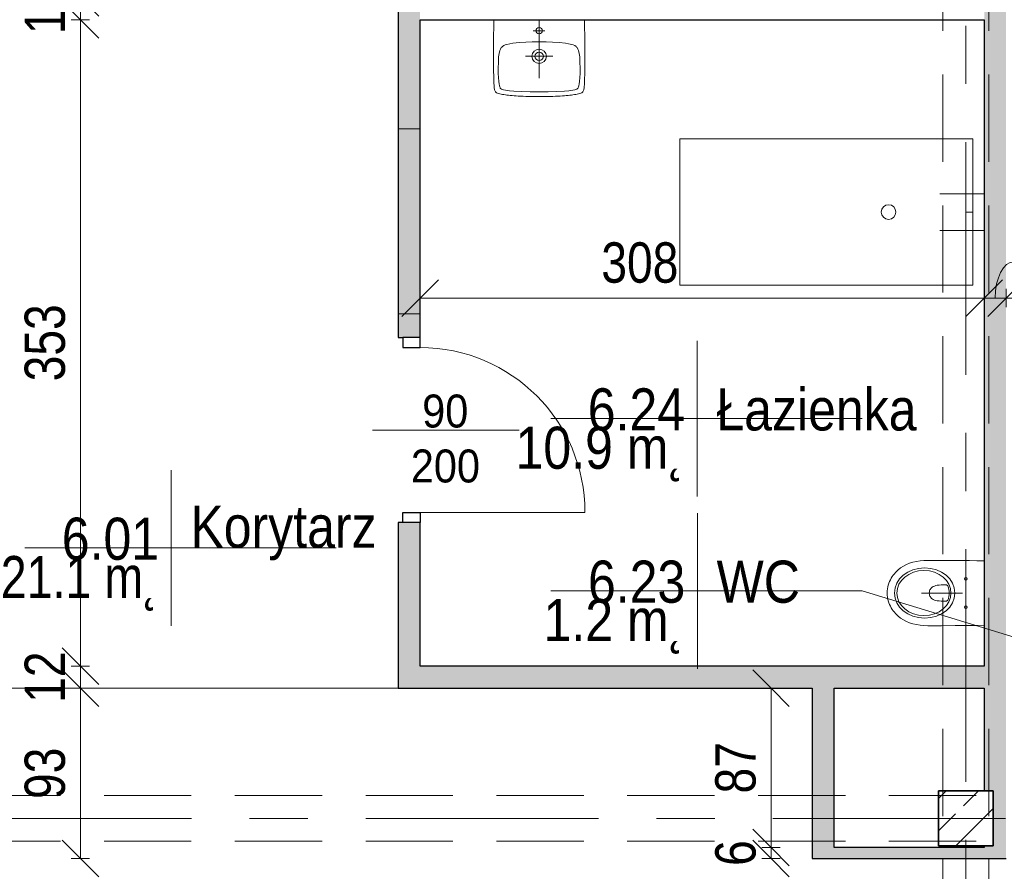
# Model space of a CAD drawing. Header units: centimetres. Extents: x -1743 to 21705, y -8842 to 3590.
# Tile 27 of 44: x -529 to 8, y 1819 to 2284. Entities that reach past the tile are written whole.
import ezdxf

# ---------------------------------------------------------------- set-up
doc = ezdxf.new("R2010")
doc.units = ezdxf.units.CM
doc.linetypes.add('Oś', pattern=[222.25, 127, -31.75, 31.75, -31.75])
doc.linetypes.add('Ukryte', pattern=[71.438, 47.625, -23.813])
for name, color, linetype, lineweight in [('A-ANNO-DIMS', 211, 'Continuous', 13), ('A-ANNO-DIMS-100', 211, 'Continuous', 13), ('A-ANNO-NOTE', 131, 'Continuous', 9), ('A-AREA', 32, 'Continuous', 9), ('A-AREA-IDEN', 2, 'Continuous', 13), ('A-DETL-GENF', 92, 'Continuous', 9), ('A-DETL-HDLN', 90, 'Ukryte', 9), ('A-DETL-MEDM', 33, 'Continuous', 25), ('A-DETL-THIN', 151, 'Continuous', 9), ('A-DOOR', 31, 'Continuous', 13), ('A-WALL', 113, 'Continuous', 13), ('P-SANR-FIXT', 6, 'Continuous', 9), ('S-COLS', 52, 'Continuous', 9), ('S-GRID', 1, 'Continuous', 13)]:
    doc.layers.add(name, color=color, linetype=linetype, lineweight=lineweight)
doc.styles.add('Arial', font='arial.ttf', dxfattribs={"width": 0.9, "height": 18})
doc.styles.add('Arial Narrow_2', font='ARIALN.TTF', dxfattribs={"height": 22})
doc.styles.add('Arial_3', font='arial.ttf', dxfattribs={"width": 0.85, "height": 23})
doc.dimstyles.new('Diagonal_1_100__0_1_', dxfattribs={"dimscale": 30.48, "dimtxt": 22.515481, "dimasz": 0.656168, "dimexe": 0.164042, "dimexo": 0.0625, "dimgap": 0.065617, "dimtad": 1, "dimdec": 1, "dimrnd": 0.1, "dimdsep": 46, "dimtxsty": 'Arial Narrow_2', "dimblk1": 'OBLIQUE', "dimblk2": 'OBLIQUE', "dimsah": 1, "dimcen": 0.09, "dimazin": 0, "dimtfac": 1, "dimtdec": 4, "dimtix": 1, "dimtmove": 1, "dimatfit": 3, "dimfxl": 0.164042, "dimfxlon": 1, "dimtvp": 1, "dimtolj": 1, "dimtzin": 0, "dimarcsym": 2})
doc.dimstyles.new('Diagonal_1_100__0_1__1', dxfattribs={"dimscale": 30.48, "dimtxt": 22.515481, "dimasz": 0.656168, "dimexe": 0.164042, "dimexo": 0.0625, "dimgap": 0.065617, "dimtad": 1, "dimdec": 1, "dimrnd": 0.1, "dimdsep": 46, "dimtxsty": 'Arial Narrow_2', "dimblk1": 'OBLIQUE', "dimblk2": 'OBLIQUE', "dimsah": 1, "dimcen": 0.09, "dimazin": 0, "dimtfac": 1, "dimtdec": 4, "dimtix": 1, "dimtmove": 0, "dimatfit": 3, "dimfxl": 0.164042, "dimfxlon": 1, "dimtvp": 1, "dimtolj": 1, "dimtzin": 0, "dimarcsym": 2})
doc.dimstyles.new('Diagonal_1_100__0_1__2', dxfattribs={"dimscale": 30.48, "dimtxt": 22.515481, "dimasz": 0.656168, "dimexe": 0.164042, "dimexo": 0.0625, "dimgap": 0.065617, "dimtad": 1, "dimdec": 1, "dimrnd": 0.1, "dimdsep": 46, "dimtxsty": 'Arial Narrow_2', "dimblk1": 'OBLIQUE', "dimblk2": 'OBLIQUE', "dimsah": 1, "dimcen": 0.09, "dimazin": 0, "dimtfac": 1, "dimtdec": 4, "dimtix": 1, "dimtmove": 2, "dimatfit": 3, "dimfxl": 0.164042, "dimfxlon": 1, "dimtvp": 1, "dimtolj": 1, "dimtzin": 0, "dimarcsym": 2})

# ---------------------------------------------------------------- blocks, each defined once
blk = doc.blocks.new('M_Concrete-Square-Column - 300 x 300mm-V4-6_piętro IV __13_80 m_ - stan istniejący')
at = {"layer": 'S-COLS'}
h = blk.add_hatch(dxfattribs=at)
h.set_pattern_fill('FP_5', color=256, style=0, pattern_type=2)
h.set_pattern_definition([(45, (12.623, -1848.326), (-17.67767, 17.67767), []), (45, (30.3, -1848.326), (-17.67767, 17.67767), [12.5, -6.25])])
h.paths.add_polyline_path([(15, -15), (15, 15), (-15, 15), (-15, -15)], flags=0)
at = {"layer": 'S-COLS', "lineweight": 35}
for p, q in [((15, 15), (-15, 15)), ((-15, 15), (-15, -15)), ((15, -15), (15, 15)), ((-15, -15), (15, -15))]:
    blk.add_line(p, q, dxfattribs=at)
blk = doc.blocks.new('DRZWI 1S - automatyczna etykieta - Drzwi 90-2252151-6_piętro IV __13_80 m_ - stan istniejący')
at = {"layer": 'A-DETL-GENF'}
for p, q in [((-50.5, 6), (-50.5, -3.5)), ((-45, 6), (-50.5, 6)), ((-45, -3.5), (-45, 6)), ((50.5, 6), (45, 6)), ((45, 6), (45, -3.5)), ((50.5, -3.5), (50.5, 6)), ((-50.5, -3.5), (-45, -3.5)), ((45, -3.5), (50.5, -3.5))]:
    blk.add_line(p, q, dxfattribs=at)
at = {"layer": 'A-DETL-MEDM'}
for p, q in [((-45, 6), (-50.5, 6)), ((-50.5, 6), (-50.5, -3.5)), ((-45, -3.5), (-45, 6)), ((45, -3.5), (45, 6)), ((45, 6), (50.5, 6)), ((50.5, 6), (50.5, -3.5)), ((-50.5, -3.5), (-45, -3.5)), ((50.5, -3.5), (45, -3.5))]:
    blk.add_line(p, q, dxfattribs=at)
at = {"layer": 'A-DOOR'}
blk.add_line((45, 6), (45, 96), dxfattribs=at)
blk.add_arc((45, 6), 90, 90, 180, dxfattribs=at)
blk = doc.blocks.new('Umywalka koło Nova Pro - Pro 50-1205816-6_piętro IV __13_80 m_ - stan istniejący')
at = {"layer": 'P-SANR-FIXT'}
for p, q in [((-12.08, 42.81), (-12, 43.37)), ((-12, 43.37), (-11.92, 43.87)), ((-11.92, 43.87), (-11.82, 44.38)), ((-11.82, 44.38), (-11.71, 44.67)), ((-11.6, 44.96), (-11.79, 44.38)), ((-11.71, 44.67), (-11.6, 44.96)), ((-11.6, 44.96), (-11.26, 45.47)), ((-11.26, 45.47), (-11.6, 44.96)), ((-11.26, 45.47), (-10.8, 45.84)), ((-10.8, 45.84), (-11.26, 45.47)), ((-10.8, 45.84), (-10.24, 46.11)), ((-10.24, 46.11), (-10.8, 45.84)), ((-10.24, 46.11), (-9.61, 46.32)), ((-9.61, 46.32), (-10.24, 46.11)), ((-9.61, 46.32), (-8.94, 46.51)), ((-8.94, 46.51), (-9.61, 46.32)), ((-9.05, 42.59), (-8.86, 43.1)), ((-8.94, 46.51), (-8.25, 46.64)), ((-8.25, 46.64), (-8.94, 46.51)), ((-8.86, 43.1), (-8.7, 43.34)), ((-8.7, 43.34), (-8.51, 43.55)), ((-8.51, 43.55), (-8.03, 43.85)), ((-8.25, 46.64), (-7.5, 46.8)), ((-7.5, 46.8), (-8.25, 46.64)), ((-8.03, 43.85), (-7.53, 44.06)), ((-7.53, 44.06), (-6.97, 44.22)), ((-7.5, 46.8), (-6.73, 46.91)), ((-6.73, 46.91), (-7.5, 46.8)), ((-6.97, 44.22), (-5.88, 44.43)), ((-6.73, 46.91), (-5.93, 47.04)), ((-5.93, 47.04), (-6.73, 46.91)), ((-5.93, 47.04), (-5.1, 47.15)), ((-5.1, 47.15), (-5.93, 47.04)), ((-5.88, 44.43), (-3.64, 44.75)), ((-5.1, 47.15), (-4.2, 47.25)), ((-4.2, 47.25), (-5.1, 47.15)), ((-4.2, 47.25), (-3.27, 47.36)), ((-3.27, 47.36), (-4.2, 47.25)), ((-3.64, 44.75), (-1.4, 44.94)), ((-3.27, 47.36), (-2.28, 47.44)), ((-2.28, 47.44), (-3.27, 47.36)), ((-2.28, 47.44), (-1.24, 47.52)), ((-1.24, 47.52), (-2.28, 47.44)), ((-1.4, 44.94), (3.1, 45.18)), ((-1.24, 47.52), (-0.15, 47.63)), ((-0.15, 47.63), (-1.24, 47.52)), ((-0.15, 47.63), (1.05, 47.71)), ((1.05, 47.71), (-0.15, 47.63)), ((1.05, 47.71), (2.3, 47.76)), ((2.3, 47.76), (1.05, 47.71)), ((2.3, 47.76), (3.66, 47.84)), ((3.66, 47.84), (2.3, 47.76)), ((3.1, 45.18), (7.6, 45.31)), ((3.66, 47.84), (5.12, 47.89)), ((5.12, 47.89), (3.66, 47.84)), ((5.12, 47.89), (6.72, 47.95)), ((6.72, 47.95), (5.12, 47.89)), ((6.72, 47.95), (8.45, 47.97)), ((8.45, 47.97), (6.72, 47.95)), ((7.6, 45.31), (9.86, 45.39)), ((8.45, 47.97), (10.4, 48)), ((10.4, 48), (8.45, 47.97)), ((9.86, 45.39), (11.04, 45.42)), ((10.4, 48), (14.63, 48)), ((14.63, 48), (10.4, 48)), ((11.04, 45.42), (11.7, 45.42)), ((11.7, 45.42), (12.5, 45.44)), ((12.5, 45.44), (13.3, 45.42)), ((13.3, 45.42), (13.99, 45.42)), ((13.99, 45.42), (15.14, 45.39)), ((14.63, 48), (16.55, 47.97)), ((16.55, 47.97), (14.63, 48)), ((15.14, 45.39), (17.4, 45.31)), ((16.55, 47.97), (18.31, 47.95)), ((18.31, 47.95), (16.55, 47.97)), ((17.4, 45.31), (21.9, 45.18)), ((18.31, 47.95), (19.88, 47.89)), ((19.88, 47.89), (18.31, 47.95)), ((19.88, 47.89), (21.34, 47.84)), ((21.34, 47.84), (19.88, 47.89)), ((21.34, 47.84), (22.7, 47.76)), ((22.7, 47.76), (21.34, 47.84)), ((21.9, 45.18), (26.4, 44.94)), ((22.7, 47.76), (23.98, 47.71)), ((23.98, 47.71), (22.7, 47.76)), ((23.98, 47.71), (25.15, 47.63)), ((25.15, 47.63), (23.98, 47.71)), ((25.15, 47.63), (26.24, 47.52)), ((26.24, 47.52), (25.15, 47.63)), ((26.24, 47.52), (27.31, 47.44)), ((27.31, 47.44), (26.24, 47.52)), ((26.4, 44.94), (28.64, 44.75)), ((27.31, 47.44), (28.29, 47.36)), ((28.29, 47.36), (27.31, 47.44)), ((28.29, 47.36), (29.23, 47.25)), ((29.23, 47.25), (28.29, 47.36)), ((28.64, 44.75), (30.88, 44.43)), ((29.23, 47.25), (30.1, 47.15)), ((30.1, 47.15), (29.23, 47.25)), ((30.1, 47.15), (30.93, 47.04)), ((30.93, 47.04), (30.1, 47.15)), ((30.88, 44.43), (31.97, 44.22)), ((30.93, 47.04), (31.76, 46.91)), ((31.76, 46.91), (30.93, 47.04)), ((31.76, 46.91), (32.5, 46.8)), ((32.5, 46.8), (31.76, 46.91)), ((31.97, 44.22), (32.53, 44.06)), ((32.5, 46.8), (33.25, 46.64)), ((33.25, 46.64), (32.5, 46.8)), ((32.53, 44.06), (33.06, 43.85)), ((33.06, 43.85), (33.54, 43.55)), ((33.25, 46.64), (33.97, 46.51)), ((33.97, 46.51), (33.25, 46.64)), ((33.54, 43.55), (33.73, 43.34)), ((33.73, 43.34), (33.86, 43.1)), ((33.86, 43.1), (34.07, 42.59)), ((33.97, 46.51), (34.63, 46.32)), ((34.63, 46.32), (33.97, 46.51)), ((34.63, 46.32), (35.24, 46.11)), ((35.24, 46.11), (34.63, 46.32)), ((35.24, 46.11), (35.8, 45.84)), ((35.8, 45.84), (35.24, 46.11)), ((35.8, 45.84), (36.28, 45.47)), ((36.28, 45.47), (35.8, 45.84)), ((36.28, 45.47), (36.6, 44.96)), ((36.6, 44.96), (36.28, 45.47)), ((36.6, 44.96), (36.82, 44.38)), ((36.82, 44.38), (36.92, 43.87)), ((36.92, 43.87), (37.03, 43.37)), ((37.03, 43.37), (37.08, 42.81)), ((-12.32, 37.43), (-12.3, 38.17)), ((-12.3, 38.17), (-12.27, 38.89)), ((-12.27, 38.89), (-12.24, 39.61)), ((-12.24, 39.61), (-12.22, 40.28)), ((-12.22, 40.28), (-12.19, 40.94)), ((-12.19, 40.94), (-12.16, 41.58)), ((-12.16, 41.58), (-12.14, 42.22)), ((-12.14, 42.22), (-12.08, 42.81)), ((-9.71, 37.56), (-9.53, 39.82)), ((-9.53, 39.82), (-9.39, 40.94)), ((-9.39, 40.94), (-9.21, 42.03)), ((-9.21, 42.03), (-9.05, 42.59)), ((12.5, 6), (12.5, 38)), ((34.07, 42.59), (34.21, 42.03)), ((34.21, 42.03), (34.39, 40.94)), ((34.39, 40.94), (34.53, 39.82)), ((34.53, 39.82), (34.71, 37.56)), ((37.08, 42.81), (37.14, 42.22)), ((37.14, 42.22), (37.16, 41.58)), ((37.16, 41.58), (37.19, 40.94)), ((37.19, 40.94), (37.22, 40.28)), ((37.22, 40.28), (37.24, 39.61)), ((37.24, 39.61), (37.27, 38.89)), ((37.27, 38.89), (37.3, 38.17)), ((37.3, 38.17), (37.32, 37.43)), ((-12.43, 32.39), (-12.4, 33.3)), ((-12.43, 31.46), (-12.43, 32.39)), ((-12.4, 33.88), (-12.38, 35.06)), ((-12.4, 33.3), (-12.4, 33.88)), ((-12.38, 35.06), (-12.35, 35.88)), ((-12.35, 36.65), (-12.32, 37.43)), ((-12.35, 35.88), (-12.35, 36.65)), ((-9.84, 33.06), (-9.79, 35.32)), ((-9.76, 28.56), (-9.84, 33.06)), ((-9.79, 35.32), (-9.71, 37.56)), ((34.71, 37.56), (34.82, 35.32)), ((34.84, 33.06), (34.76, 28.56)), ((34.82, 35.32), (34.84, 33.06)), ((37.32, 37.43), (37.35, 36.65)), ((37.35, 36.65), (37.35, 35.88)), ((37.35, 35.88), (37.38, 35.06)), ((37.38, 35.06), (37.4, 33.88)), ((37.4, 33.88), (37.43, 33.3)), ((37.43, 33.3), (37.43, 32.39)), ((37.43, 32.39), (37.46, 31.46)), ((-12.48, 27.81), (-12.46, 29.49)), ((-12.48, 26.13), (-12.48, 27.81)), ((-12.46, 30.5), (-12.43, 31.46)), ((-12.46, 29.49), (-12.46, 30.5)), ((-9.74, 27.87), (-9.76, 28.56)), ((-9.71, 27.55), (-9.74, 27.87)), ((-9.69, 27.15), (-9.71, 27.55)), ((-9.61, 26.27), (-9.69, 27.15)), ((34.69, 27.15), (34.63, 26.27)), ((34.71, 27.55), (34.69, 27.15)), ((34.74, 27.87), (34.71, 27.55)), ((34.76, 28.56), (34.74, 27.87)), ((37.46, 31.46), (37.46, 30.5)), ((37.46, 30.5), (37.48, 29.49)), ((37.48, 29.49), (37.48, 27.81)), ((37.48, 27.81), (37.51, 26.13)), ((-12.51, 24.3), (-12.48, 26.13)), ((-12.48, 22.27), (-12.51, 24.3)), ((-12.48, 19.98), (-12.48, 22.27)), ((-9.37, 24.54), (-9.61, 26.27)), ((-8.91, 22.86), (-9.37, 24.54)), ((-8.62, 22.03), (-8.91, 22.86)), ((-8.19, 21.26), (-8.62, 22.03)), ((20.01, 26), (5.01, 26)), ((33.62, 22.03), (33.19, 21.26)), ((33.91, 22.86), (33.62, 22.03)), ((34.37, 24.54), (33.91, 22.86)), ((34.63, 26.27), (34.37, 24.54)), ((37.51, 22.27), (37.48, 19.98)), ((37.51, 26.13), (37.51, 22.27)), ((-12.45, 17.35), (-12.48, 19.98)), ((-12.4, 14.28), (-12.45, 17.35)), ((-7.93, 20.91), (-8.19, 21.26)), ((-7.61, 20.62), (-7.93, 20.91)), ((-6.89, 20.14), (-7.61, 20.62)), ((-6.09, 19.8), (-6.89, 20.14)), ((-5.24, 19.53), (-6.09, 19.8)), ((-3.53, 19.16), (-5.24, 19.53)), ((-1.83, 18.89), (-3.53, 19.16)), ((1.66, 18.49), (-1.83, 18.89)), ((5.15, 18.2), (1.66, 18.49)), ((8.64, 18.06), (5.15, 18.2)), ((10.37, 18.01), (8.64, 18.06)), ((14.63, 18.01), (10.37, 18.01)), ((16.36, 18.06), (14.63, 18.01)), ((19.88, 18.2), (16.36, 18.06)), ((23.34, 18.49), (19.88, 18.2)), ((26.83, 18.89), (23.34, 18.49)), ((28.56, 19.16), (26.83, 18.89)), ((30.26, 19.53), (28.56, 19.16)), ((31.09, 19.8), (30.26, 19.53)), ((31.89, 20.14), (31.09, 19.8)), ((32.61, 20.62), (31.89, 20.14)), ((32.93, 20.91), (32.61, 20.62)), ((33.19, 21.26), (32.93, 20.91)), ((37.45, 17.35), (37.4, 14.28)), ((37.48, 19.98), (37.45, 17.35)), ((-12.32, 10.58), (-12.4, 14.28)), ((15.72, 12.02), (9.46, 12.02)), ((37.4, 14.28), (37.32, 10.58)), ((-12.19, 6), (-12.32, 10.58)), ((37.32, 10.58), (37.19, 6))]:
    blk.add_line(p, q, dxfattribs=at)
for centre, radius in [((12.51, 26), 3.92), ((12.51, 26), 2.28), ((12.5, 12.02), 1.72)]:
    blk.add_circle(centre, radius, dxfattribs=at)
blk = doc.blocks.new('Miska ustępowa Nova Pro - Type 1-1223710-6_piętro IV __13_80 m_ - stan istniejący')
at = {"layer": 'P-SANR-FIXT'}
for p, q in [((1.27, 54.39), (-0.04, 53.06)), ((1.98, 55.03), (1.27, 54.39)), ((2.72, 55.62), (1.98, 55.03)), ((3.54, 56.19), (2.72, 55.62)), ((4.37, 56.71), (3.54, 56.19)), ((5.26, 57.2), (4.37, 56.71)), ((6.17, 57.64), (5.26, 57.2)), ((7.14, 58.04), (6.17, 57.64)), ((8.15, 58.36), (7.14, 58.04)), ((9.18, 58.63), (8.15, 58.36)), ((10.24, 58.83), (9.18, 58.63)), ((11.35, 58.95), (10.24, 58.83)), ((12.51, 59), (11.35, 58.95)), ((13.65, 58.95), (12.51, 59)), ((14.76, 58.83), (13.65, 58.95)), ((15.82, 58.63), (14.76, 58.83)), ((16.85, 58.36), (15.82, 58.63)), ((17.86, 58.04), (16.85, 58.36)), ((18.83, 57.64), (17.86, 58.04)), ((19.74, 57.2), (18.83, 57.64)), ((20.63, 56.71), (19.74, 57.2)), ((21.46, 56.19), (20.63, 56.71)), ((22.28, 55.62), (21.46, 56.19)), ((23.02, 55.03), (22.28, 55.62)), ((23.73, 54.39), (23.02, 55.03)), ((25.04, 53.06), (23.73, 54.39)), ((-3.03, 48.44), (-3.74, 46.72)), ((-2.19, 50.07), (-3.03, 48.44)), ((-1.2, 51.63), (-2.19, 50.07)), ((-0.04, 53.06), (-1.2, 51.63)), ((26.2, 51.63), (25.04, 53.06)), ((27.19, 50.07), (26.2, 51.63)), ((28.03, 48.44), (27.19, 50.07)), ((28.74, 46.72), (28.03, 48.44)), ((-4.31, 44.89), (-4.73, 42.99)), ((-3.74, 46.72), (-4.31, 44.89)), ((29.31, 44.89), (28.74, 46.72)), ((29.75, 42.99), (29.31, 44.89)), ((-5.24, 38.97), (-5.32, 36.85)), ((-5.05, 41.02), (-5.24, 38.97)), ((-4.73, 42.99), (-5.05, 41.02)), ((12.5, 17.77), (12.5, 40.26)), ((30.05, 41.02), (29.75, 42.99)), ((30.24, 38.97), (30.05, 41.02)), ((30.32, 36.85), (30.24, 38.97)), ((-5.32, 36.85), (-5.32, 29.36)), ((8.32, 31.58), (8.47, 32.41)), ((8.47, 32.41), (8.69, 33.15)), ((8.69, 33.15), (8.96, 33.77)), ((8.96, 33.77), (9.26, 34.31)), ((9.26, 34.31), (9.6, 34.76)), ((9.6, 34.76), (9.97, 35.1)), ((9.97, 35.1), (10.37, 35.4)), ((10.37, 35.4), (10.79, 35.64)), ((10.79, 35.64), (11.21, 35.82)), ((11.21, 35.82), (11.62, 35.94)), ((11.62, 35.94), (12.51, 36.04)), ((12.51, 36.04), (13.38, 35.94)), ((13.38, 35.94), (13.8, 35.82)), ((13.8, 35.82), (14.24, 35.64)), ((14.24, 35.64), (14.63, 35.4)), ((14.63, 35.4), (15.03, 35.1)), ((15.03, 35.1), (15.4, 34.76)), ((15.4, 34.76), (15.74, 34.31)), ((15.74, 34.31), (16.04, 33.77)), ((16.04, 33.77), (16.31, 33.15)), ((16.31, 33.15), (16.53, 32.41)), ((16.53, 32.41), (16.71, 31.58)), ((30.32, 29.36), (30.32, 36.85)), ((-5.32, 29.36), (-5.29, 21.78)), ((8.05, 28.3), (8.1, 29.53)), ((8.05, 26.94), (8.05, 28.3)), ((8.1, 26.62), (8.05, 26.94)), ((8.1, 29.53), (8.2, 30.61)), ((8.2, 30.61), (8.32, 31.58)), ((16.71, 31.58), (16.83, 30.61)), ((16.83, 30.61), (16.9, 29.53)), ((16.9, 29.53), (16.95, 28.3)), ((16.95, 26.94), (16.93, 26.62)), ((16.95, 28.3), (16.95, 26.94)), ((30.29, 21.78), (30.32, 29.36)), ((-5.29, 21.78), (-5.24, 17.94)), ((8.22, 26.32), (8.1, 26.62)), ((8.42, 26.08), (8.22, 26.32)), ((8.67, 25.9), (8.42, 26.08)), ((9.6, 25.56), (8.67, 25.9)), ((10.56, 25.29), (9.6, 25.56)), ((11.53, 25.14), (10.56, 25.29)), ((12.51, 25.09), (11.53, 25.14)), ((13.47, 25.14), (12.51, 25.09)), ((14.44, 25.29), (13.47, 25.14)), ((15.4, 25.56), (14.44, 25.29)), ((16.34, 25.9), (15.4, 25.56)), ((16.58, 26.08), (16.34, 25.9)), ((16.78, 26.32), (16.58, 26.08)), ((16.93, 26.62), (16.78, 26.32)), ((30.27, 17.94), (30.29, 21.78)), ((-5.24, 17.94), (-5.2, 14.02)), ((30.22, 14.02), (30.27, 17.94)), ((-5.2, 14.02), (-5.15, 10.04)), ((30.15, 10.04), (30.22, 14.02)), ((-5.15, 10.04), (-5.05, 6)), ((30.05, 6), (30.15, 10.04))]:
    blk.add_line(p, q, dxfattribs=at)
for centre in [(4.76, 16), (20.24, 16)]:
    blk.add_circle(centre, 0.752, dxfattribs=at)
for centre, major_axis, ratio in [((12.5, 38.51), (0, 16.5), 0.830338), ((12.5, 38.92), (0, 14.8), 0.83084)]:
    blk.add_ellipse(centre, major_axis=major_axis, ratio=ratio, dxfattribs=at)
blk = doc.blocks.new('DIMBLOCK47-6_piętro IV __13_80 m_ - stan istniejący')
at = {"layer": 'A-ANNO-DIMS-100'}
for p, q in [((9.38, 2132.33), (19.38, 2142.33)), ((285.38, 2132.33), (295.38, 2142.33)), ((9.38, 2127.33), (9.38, 2137.33)), ((285.38, 2127.33), (285.38, 2137.33)), ((9.38, 2132.33), (-0.62, 2122.33)), ((285.38, 2132.33), (9.38, 2132.33)), ((9.38, 2132.33), (9.38, 2127.33)), ((285.38, 2132.33), (275.38, 2122.33)), ((285.38, 2132.33), (285.38, 2127.33))]:
    blk.add_line(p, q, dxfattribs=at)
at = {"layer": 'A-ANNO-DIMS-100', "color": 0, "insert": (126.47, 2162.77), "char_height": 22, "width": 50.1774, "attachment_point": 1, "line_spacing_factor": 0.974696, "style": 'Arial Narrow_2'}
blk.add_mtext('276', dxfattribs=at)
blk = doc.blocks.new('_Oblique')
at = {"color": 0, "linetype": 'ByBlock', "lineweight": -2}
blk.add_line((-0.5, -0.5), (0.5, 0.5), dxfattribs=at)
blk = doc.blocks.new('DIMBLOCK48-6_piętro IV __13_80 m_ - stan istniejący')
at = {"layer": 'A-ANNO-DIMS-100'}
for p, q in [((-2.62, 2132.33), (7.38, 2142.33)), ((9.38, 2132.33), (19.38, 2142.33)), ((-2.62, 2127.33), (-2.62, 2137.33)), ((9.38, 2127.33), (9.38, 2137.33)), ((-2.62, 2132.33), (-12.62, 2122.33)), ((9.38, 2132.33), (-2.62, 2132.33)), ((-2.62, 2132.33), (-2.62, 2127.33)), ((9.38, 2132.33), (-0.62, 2122.33)), ((9.38, 2132.33), (9.38, 2127.33))]:
    blk.add_line(p, q, dxfattribs=at)
blk.add_ellipse((13.59, 2132.33), major_axis=(0, 19.87), ratio=0.514135, start_param=0, end_param=1.570796, dxfattribs=at)
at = {"layer": 'A-ANNO-DIMS-100', "color": 0, "insert": (13.59, 2162.77), "char_height": 22, "width": 33.4516, "attachment_point": 1, "line_spacing_factor": 0.974696, "style": 'Arial Narrow_2'}
blk.add_mtext('12', dxfattribs=at)
blk = doc.blocks.new('DIMBLOCK49-6_piętro IV __13_80 m_ - stan istniejący')
at = {"layer": 'A-ANNO-DIMS-100'}
for p, q in [((-310.62, 2132.33), (-300.62, 2142.33)), ((-2.62, 2132.33), (7.38, 2142.33)), ((-310.62, 2127.33), (-310.62, 2137.33)), ((-2.62, 2127.33), (-2.62, 2137.33)), ((-310.62, 2132.33), (-320.62, 2122.33)), ((-2.62, 2132.33), (-310.62, 2132.33)), ((-310.62, 2132.33), (-310.62, 2127.33)), ((-2.62, 2132.33), (-12.62, 2122.33)), ((-2.62, 2132.33), (-2.62, 2127.33))]:
    blk.add_line(p, q, dxfattribs=at)
at = {"layer": 'A-ANNO-DIMS-100', "color": 0, "insert": (-211.68, 2162.77), "char_height": 22, "width": 50.1774, "attachment_point": 1, "line_spacing_factor": 0.974696, "style": 'Arial Narrow_2'}
blk.add_mtext('308', dxfattribs=at)
blk = doc.blocks.new('DIMBLOCK57-6_piętro IV __13_80 m_ - stan istniejący')
at = {"layer": 'A-ANNO-DIMS-100'}
for p, q in [((-119.03, 1832.33), (-129.03, 1842.33)), ((-119.03, 1826.33), (-129.03, 1836.33)), ((-114.03, 1832.33), (-124.03, 1832.33)), ((-119.03, 1826.33), (-119.03, 1832.33)), ((-119.03, 1832.33), (-109.03, 1822.33)), ((-119.03, 1832.33), (-114.03, 1832.33)), ((-114.03, 1826.33), (-124.03, 1826.33)), ((-119.03, 1826.33), (-109.03, 1816.33)), ((-119.03, 1826.33), (-114.03, 1826.33))]:
    blk.add_line(p, q, dxfattribs=at)
at = {"layer": 'A-ANNO-DIMS-100', "color": 0, "insert": (-149.47, 1822.36), "char_height": 22, "width": 16.7258, "attachment_point": 1, "rotation": 90, "line_spacing_factor": 0.974696, "style": 'Arial Narrow_2'}
blk.add_mtext('\\fArial Narrow|b0|i0|c238|p34|;6', dxfattribs=at)
blk = doc.blocks.new('DIMBLOCK58-6_piętro IV __13_80 m_ - stan istniejący')
at = {"layer": 'A-ANNO-DIMS-100'}
for p, q in [((-119.03, 1919.33), (-129.03, 1929.33)), ((-124.03, 1919.33), (-114.03, 1919.33)), ((-119.03, 1919.33), (-124.03, 1919.33)), ((-119.03, 1832.33), (-119.03, 1919.33)), ((-119.03, 1919.33), (-109.03, 1909.33)), ((-119.03, 1832.33), (-129.03, 1842.33)), ((-114.03, 1832.33), (-124.03, 1832.33)), ((-119.03, 1832.33), (-109.03, 1822.33)), ((-119.03, 1832.33), (-114.03, 1832.33))]:
    blk.add_line(p, q, dxfattribs=at)
at = {"layer": 'A-ANNO-DIMS-100', "color": 0, "insert": (-149.47, 1861.89), "char_height": 22, "width": 33.4516, "attachment_point": 1, "rotation": 90, "line_spacing_factor": 0.974696, "style": 'Arial Narrow_2'}
blk.add_mtext('87', dxfattribs=at)
blk = doc.blocks.new('DIMBLOCK109-6_piętro IV __13_80 m_ - stan istniejący')
at = {"layer": 'A-ANNO-DIMS-100'}
for p, q in [((-496.18, 1919.33), (-506.18, 1929.33)), ((-491.18, 1919.33), (-501.18, 1919.33)), ((-496.18, 1826.33), (-496.18, 1919.33)), ((-496.18, 1919.33), (-486.18, 1909.33)), ((-496.18, 1919.33), (-491.18, 1919.33)), ((-496.18, 1826.33), (-506.18, 1836.33)), ((-491.18, 1826.33), (-501.18, 1826.33)), ((-496.18, 1826.33), (-486.18, 1816.33)), ((-496.18, 1826.33), (-491.18, 1826.33))]:
    blk.add_line(p, q, dxfattribs=at)
at = {"layer": 'A-ANNO-DIMS-100', "color": 0, "insert": (-526.61, 1858.89), "char_height": 22, "width": 33.4516, "attachment_point": 1, "rotation": 90, "line_spacing_factor": 0.974696, "style": 'Arial Narrow_2'}
blk.add_mtext('93', dxfattribs=at)
blk = doc.blocks.new('DIMBLOCK110-6_piętro IV __13_80 m_ - stan istniejący')
at = {"layer": 'A-ANNO-DIMS-100'}
for p, q in [((-496.18, 1931.33), (-506.18, 1941.33)), ((-491.18, 1931.33), (-501.18, 1931.33)), ((-496.18, 1919.33), (-496.18, 1931.33)), ((-496.18, 1931.33), (-486.18, 1921.33)), ((-496.18, 1931.33), (-491.18, 1931.33)), ((-496.18, 1919.33), (-506.18, 1929.33)), ((-491.18, 1919.33), (-501.18, 1919.33)), ((-496.18, 1919.33), (-486.18, 1909.33)), ((-496.18, 1919.33), (-491.18, 1919.33))]:
    blk.add_line(p, q, dxfattribs=at)
at = {"layer": 'A-ANNO-DIMS-100', "color": 0, "insert": (-526.61, 1911.39), "char_height": 22, "width": 33.4516, "attachment_point": 1, "rotation": 90, "line_spacing_factor": 0.974696, "style": 'Arial Narrow_2'}
blk.add_mtext('12', dxfattribs=at)
blk = doc.blocks.new('DIMBLOCK111-6_piętro IV __13_80 m_ - stan istniejący')
at = {"layer": 'A-ANNO-DIMS-100'}
for p, q in [((-496.18, 2284.33), (-506.18, 2294.33)), ((-491.18, 2284.33), (-501.18, 2284.33)), ((-496.18, 1931.33), (-496.18, 2284.33)), ((-496.18, 2284.33), (-486.18, 2274.33)), ((-496.18, 2284.33), (-491.18, 2284.33)), ((-496.18, 1931.33), (-506.18, 1941.33)), ((-491.18, 1931.33), (-501.18, 1931.33)), ((-496.18, 1931.33), (-486.18, 1921.33)), ((-496.18, 1931.33), (-491.18, 1931.33))]:
    blk.add_line(p, q, dxfattribs=at)
at = {"layer": 'A-ANNO-DIMS-100', "color": 0, "insert": (-526.61, 2086.92), "char_height": 22, "width": 50.1774, "attachment_point": 1, "rotation": 90, "line_spacing_factor": 0.974696, "style": 'Arial Narrow_2'}
blk.add_mtext('353', dxfattribs=at)
blk = doc.blocks.new('DIMBLOCK112-6_piętro IV __13_80 m_ - stan istniejący')
at = {"layer": 'A-ANNO-DIMS-100'}
for p, q in [((-496.18, 2296.33), (-506.18, 2306.33)), ((-491.18, 2296.33), (-501.18, 2296.33)), ((-496.18, 2284.33), (-496.18, 2296.33)), ((-496.18, 2296.33), (-486.18, 2286.33)), ((-496.18, 2296.33), (-491.18, 2296.33)), ((-496.18, 2284.33), (-506.18, 2294.33)), ((-491.18, 2284.33), (-501.18, 2284.33)), ((-496.18, 2284.33), (-486.18, 2274.33)), ((-496.18, 2284.33), (-491.18, 2284.33))]:
    blk.add_line(p, q, dxfattribs=at)
at = {"layer": 'A-ANNO-DIMS-100', "color": 0, "insert": (-526.61, 2276.39), "char_height": 22, "width": 33.4516, "attachment_point": 1, "rotation": 90, "line_spacing_factor": 0.974696, "style": 'Arial Narrow_2'}
blk.add_mtext('12', dxfattribs=at)
blk = doc.blocks.new('METKA_POMIESZCZENIA2 - Rozbudowana - bez ramki-2396678-6_piętro IV __13_80 m_ - stan istniejący')
at = {"layer": 'A-AREA-IDEN'}
for p, q in [((0, 0.425), (0, 0)), ((0.0976, 0), (-0.8, 0)), ((-0.8, 0), (0.9, 0)), ((0, 0), (0, -0.425))]:
    blk.add_line(p, q, dxfattribs=at)

msp = doc.modelspace()

# ---------------------------------------------------------------- hatches: boundary and pattern name
at = {"layer": 'A-WALL'}
h = msp.add_hatch(color=9, dxfattribs=at)
h.paths.add_polyline_path([(-320.12, 2110.83), (-310.62, 2110.83), (-310.62, 2123.83), (-322.62, 2123.83), (-322.62, 2110.83)], flags=0)
h.paths.add_polyline_path([(-322.62, 2224.83), (-310.62, 2224.83), (-310.62, 2542.83), (-322.62, 2542.83), (-322.62, 2265.06)], flags=0)
h.paths.add_polyline_path([(-322.62, 2643.83), (-310.62, 2643.83), (-310.62, 2768.33), (-322.62, 2768.33), (-322.62, 2726.56)], flags=0)
for points in [[(-2.62, 1871.33), (9.38, 1871.33), (9.38, 2452.33), (-2.62, 2452.33), (-2.62, 2343.33), (2.38, 2343.33), (2.38, 2313.33), (-2.62, 2313.33), (-2.62, 1895.87)], [(-310.62, 2123.83), (-310.62, 2224.83), (-322.62, 2224.83), (-322.62, 2123.83)], [(-322.62, 1919.33), (-310.62, 1919.33), (-310.62, 2009.83), (-322.62, 2009.83)], [(-310.62, 1919.33), (-2.62, 1919.33), (-2.62, 1931.33), (-310.62, 1931.33)], [(-84.62, 1826.33), (-84.62, 1919.33), (-96.62, 1919.33), (-96.62, 1826.33)], [(2.38, 1832.33), (9.38, 1832.33), (9.38, 1871.33), (-2.62, 1871.33), (-2.62, 1863.33), (2.38, 1863.33), (2.38, 1833.33), (-2.62, 1833.33), (-2.62, 1832.33)], [(-84.62, 1826.33), (9.38, 1826.33), (9.38, 1832.33), (-84.62, 1832.33)]]:
    msp.add_hatch(color=9, dxfattribs=at).paths.add_polyline_path(points, flags=0)

# ---------------------------------------------------------------- linework, layer by layer
at = {"layer": 'A-ANNO-NOTE', "lineweight": 13}
msp.add_line((-336.62, 2060.33), (-256.62, 2060.33), dxfattribs=at)
at = {"layer": 'A-AREA'}
msp.add_line((-322.62, 1919.33), (-555.62, 1919.33), dxfattribs=at)
at = {"layer": 'A-AREA-IDEN'}
msp.add_line((28.27, 1942.72), (-69.18, 1972.48), dxfattribs=at)
at = {"layer": 'A-DETL-HDLN'}
for p, q in [((-25.12, 420.83), (-25.12, 2793.33)), ((-0.12, 420.83), (-0.12, 2793.33)), ((-1197.62, 1860.83), (1172.38, 1860.83)), ((-1197.62, 1835.83), (1172.38, 1835.83))]:
    msp.add_line(p, q, dxfattribs=at)
at = {"layer": 'A-DETL-THIN'}
for p, q in [((-168.85, 2219.33), (-8.85, 2219.33)), ((-168.85, 2139.33), (-168.85, 2219.33)), ((-8.85, 2219.33), (-8.85, 2139.33)), ((-12.62, 2194.49), (-12.62, 2189.33)), ((-2.85, 2189.33), (-26.85, 2189.33)), ((-12.62, 2184.16), (-12.62, 2189.33)), ((-8.85, 2179.33), (-12.62, 2179.33)), ((-12.62, 2174.49), (-12.62, 2169.33)), ((-2.85, 2169.33), (-26.85, 2169.33)), ((-12.62, 2164.16), (-12.62, 2169.33)), ((-8.85, 2139.33), (-168.85, 2139.33))]:
    msp.add_line(p, q, dxfattribs=at)
msp.add_circle((-54.85, 2179.33), 4, dxfattribs=at)
at = {"layer": 'A-WALL', "color": 7, "lineweight": 25}
for p, q in [((-322.62, 2542.83), (-322.62, 2110.83)), ((-310.62, 2284.33), (-2.62, 2284.33)), ((-310.62, 2110.83), (-310.62, 2284.33)), ((-2.62, 2284.33), (-2.62, 1931.33)), ((-322.62, 2110.83), (-320.12, 2110.83)), ((-322.62, 2009.83), (-322.62, 1919.33)), ((-320.12, 2009.83), (-322.62, 2009.83)), ((-310.62, 1931.33), (-310.62, 2009.83)), ((-2.62, 1931.33), (-310.62, 1931.33)), ((-322.62, 1919.33), (-96.62, 1919.33)), ((-96.62, 1919.33), (-96.62, 1826.33)), ((-84.62, 1919.33), (-2.62, 1919.33)), ((-84.62, 1832.33), (-84.62, 1919.33)), ((-2.62, 1919.33), (-2.62, 1863.33)), ((-2.62, 1832.33), (-84.62, 1832.33)), ((-2.62, 1833.33), (-2.62, 1832.33)), ((-96.62, 1826.33), (9.38, 1826.33))]:
    msp.add_line(p, q, dxfattribs=at)
at = {"layer": 'A-WALL'}
for p, q in [((-322.62, 2224.83), (-310.62, 2224.83)), ((-310.62, 2123.83), (-322.62, 2123.83))]:
    msp.add_line(p, q, dxfattribs=at)
at = {"layer": 'S-GRID', "linetype": 'Oś'}
for p, q in [((-12.62, 2884.27), (-12.62, 27.13)), ((1342.46, 1848.33), (-1368.76, 1848.33))]:
    msp.add_line(p, q, dxfattribs=at)

# ---------------------------------------------------------------- block references
at = {"layer": 'A-AREA-IDEN', "xscale": 99.99999999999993, "yscale": 99.99999999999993, "zscale": 99.99999999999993}
for p in [(-159.29, 2066.53), (-446.52, 1995.92), (-159.18, 1972.48)]:
    msp.add_blockref('METKA_POMIESZCZENIA2 - Rozbudowana - bez ramki-2396678-6_piętro IV __13_80 m_ - stan istniejący', p, dxfattribs=at)
at = {"layer": 'A-DOOR', "rotation": 269.9999999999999}
msp.add_blockref('DRZWI 1S - automatyczna etykieta - Drzwi 90-2252151-6_piętro IV __13_80 m_ - stan istniejący', (-316.62, 2060.33), dxfattribs=at)
at = {"layer": 'P-SANR-FIXT'}
for name, p, rotation in [('Umywalka koło Nova Pro - Pro 50-1205816-6_piętro IV __13_80 m_ - stan istniejący', (-233.12, 2290.33), 180), ('Miska ustępowa Nova Pro - Type 1-1223710-6_piętro IV __13_80 m_ - stan istniejący', (3.38, 1958.83), 89.99999999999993)]:
    msp.add_blockref(name, p, dxfattribs=dict(at, rotation=rotation))
at = {"layer": 'S-COLS'}
msp.add_blockref('M_Concrete-Square-Column - 300 x 300mm-V4-6_piętro IV __13_80 m_ - stan istniejący', (-12.62, 1848.33), dxfattribs=at)

# ---------------------------------------------------------------- texts
at = {"layer": 'A-ANNO-NOTE', "lineweight": 211, "char_height": 18, "attachment_point": 5, "line_spacing_factor": 0.936439, "style": 'Arial'}
for s, insert, width in [('\\pxqc,t6.35,12.7,19.05,25.4,31.75,38.1,44.45,50.8,57.15,63.5,69.85,76.2,82.55,88.9,95.25,101.6,107.95,114.3,120.65,127,133.35,139.7,146.05,152.4,158.75,165.1,171.45,177.8,184.15,190.5,196.85,203.2;{90}', (-296.93, 2070.56), 25.65), ('\\pxqc,t6.35,12.7,19.05,25.4,31.75,38.1,44.45,50.8,57.15,63.5,69.85,76.2,82.55,88.9,95.25,101.6,107.95,114.3,120.65,127,133.35,139.7,146.05,152.4,158.75,165.1,171.45,177.8,184.15,190.5,196.85,203.2;{200}', (-296.84, 2040.56), 38.07)]:
    msp.add_mtext(s, dxfattribs=dict(at, insert=insert, width=width))
at = {"layer": 'A-AREA-IDEN', "char_height": 23, "line_spacing_factor": 0.936439, "style": 'Arial_3'}
for s, insert, width, attachment_point in [('\\pxt3.69565,7.3913,11.08696,14.78261,18.47826,22.17391,25.86957,29.56522,33.26087,36.95652,40.65217,44.34783,48.04348,51.73913,55.43478,59.13043,62.82609,66.52174,70.21739,73.91304,77.6087,81.30435,85,88.69565,92.3913,96.08696,99.78261,103.47826,107.17391,110.86957,114.56522,118.26087;{Łazienka}', (-148.87, 2059.75), 109.055, 7), ('\\pxqr,t3.69565,7.3913,11.08696,14.78261,18.47826,22.17391,25.86957,29.56522,33.26087,36.95652,40.65217,44.34783,48.04348,51.73913,55.43478,59.13043,62.82609,66.52174,70.21739,73.91304,77.6087,81.30435,85,88.69565,92.3913,96.08696,99.78261,103.47826,107.17391,110.86957,114.56522,118.26087;{6.24}', (-165.95, 2059.75), 52.87, 9), ('\\pxqr,t3.69565,7.3913,11.08696,14.78261,18.47826,22.17391,25.86957,29.56522,33.26087,36.95652,40.65217,44.34783,48.04348,51.73913,55.43478,59.13043,62.82609,66.52174,70.21739,73.91304,77.6087,81.30435,85,88.69565,92.3913,96.08696,99.78261,103.47826,107.17391,110.86957,114.56522,118.26087;{10.9 m˛}', (-165.95, 2062.14), 91.63, 3), ('\\pxqr,t3.69565,7.3913,11.08696,14.78261,18.47826,22.17391,25.86957,29.56522,33.26087,36.95652,40.65217,44.34783,48.04348,51.73913,55.43478,59.13043,62.82609,66.52174,70.21739,73.91304,77.6087,81.30435,85,88.69565,92.3913,96.08696,99.78261,103.47826,107.17391,110.86957,114.56522,118.26087;{6.01}', (-453.17, 1989.14), 52.87, 9), ('\\pxt3.69565,7.3913,11.08696,14.78261,18.47826,22.17391,25.86957,29.56522,33.26087,36.95652,40.65217,44.34783,48.04348,51.73913,55.43478,59.13043,62.82609,66.52174,70.21739,73.91304,77.6087,81.30435,85,88.69565,92.3913,96.08696,99.78261,103.47826,107.17391,110.86957,114.56522,118.26087;{Korytarz}', (-436.09, 1989.14), 100.64, 7), ('\\pxqr,t3.69565,7.3913,11.08696,14.78261,18.47826,22.17391,25.86957,29.56522,33.26087,36.95652,40.65217,44.34783,48.04348,51.73913,55.43478,59.13043,62.82609,66.52174,70.21739,73.91304,77.6087,81.30435,85,88.69565,92.3913,96.08696,99.78261,103.47826,107.17391,110.86957,114.56522,118.26087;{21.1 m˛}', (-453.17, 1991.53), 91.63, 3), ('\\pxqr,t3.69565,7.3913,11.08696,14.78261,18.47826,22.17391,25.86957,29.56522,33.26087,36.95652,40.65217,44.34783,48.04348,51.73913,55.43478,59.13043,62.82609,66.52174,70.21739,73.91304,77.6087,81.30435,85,88.69565,92.3913,96.08696,99.78261,103.47826,107.17391,110.86957,114.56522,118.26087;{6.23}', (-165.83, 1965.7), 52.87, 9), ('\\pxt3.69565,7.3913,11.08696,14.78261,18.47826,22.17391,25.86957,29.56522,33.26087,36.95652,40.65217,44.34783,48.04348,51.73913,55.43478,59.13043,62.82609,66.52174,70.21739,73.91304,77.6087,81.30435,85,88.69565,92.3913,96.08696,99.78261,103.47826,107.17391,110.86957,114.56522,118.26087;{WC}', (-148.75, 1965.7), 47.26, 7), ('\\pxqr,t3.69565,7.3913,11.08696,14.78261,18.47826,22.17391,25.86957,29.56522,33.26087,36.95652,40.65217,44.34783,48.04348,51.73913,55.43478,59.13043,62.82609,66.52174,70.21739,73.91304,77.6087,81.30435,85,88.69565,92.3913,96.08696,99.78261,103.47826,107.17391,110.86957,114.56522,118.26087;{1.2 m˛}', (-165.83, 1968.08), 76.5, 3)]:
    msp.add_mtext(s, dxfattribs=dict(at, insert=insert, width=width, attachment_point=attachment_point))

# ---------------------------------------------------------------- dimensions: what is measured, and where the dimension line sits
at = {"layer": 'A-ANNO-DIMS'}
for base, p1, p2, override, picture, middle in [((-496.18, 2296.33), (-491.18, 2284.33), (-491.18, 2296.33), {"dimpost": '<>', "dimfxl": 12}, 'DIMBLOCK112-6_piętro IV __13_80 m_ - stan istniejący', (-509.23, 2290.33)), ((-496.18, 2284.33), (-491.18, 1931.33), (-491.18, 2284.33), {"dimpost": '<>', "dimfxl": 353}, 'DIMBLOCK111-6_piętro IV __13_80 m_ - stan istniejący', (-509.41, 2107.83)), ((-496.18, 1931.33), (-491.18, 1919.33), (-491.18, 1931.33), {"dimpost": '<>', "dimfxl": 12}, 'DIMBLOCK110-6_piętro IV __13_80 m_ - stan istniejący', (-509.23, 1925.33)), ((-496.18, 1919.33), (-491.18, 1826.33), (-491.18, 1919.33), {"dimpost": '<>', "dimfxl": 93}, 'DIMBLOCK109-6_piętro IV __13_80 m_ - stan istniejący', (-509.41, 1872.83)), ((-119.03, 1919.33), (-114.03, 1832.33), (-124.03, 1919.33), {"dimpost": '<>', "dimfxl": 87.572827}, 'DIMBLOCK58-6_piętro IV __13_80 m_ - stan istniejący', (-132.27, 1875.83)), ((-119.03, 1832.33), (-114.03, 1826.33), (-114.03, 1832.33), {"dimpost": '<>', "dimfxl": 6}, 'DIMBLOCK57-6_piętro IV __13_80 m_ - stan istniejący', (-132.27, 1829.33))]:
    dim = msp.add_linear_dim(base=base, p1=p1, p2=p2, angle=90, dimstyle='Diagonal_1_100__0_1__1', override=override, dxfattribs=at)
    dim.commit()
    dim.dimension.update_dxf_attribs({"geometry": picture, "text_midpoint": middle})
for base, p1, p2, dimstyle, override, picture, middle in [((-310.62, 2132.33), (-2.62, 2127.33), (-310.62, 2127.33), 'Diagonal_1_100__0_1__2', {"dimpost": '<>', "dimfxl": 308}, 'DIMBLOCK49-6_piętro IV __13_80 m_ - stan istniejący', (-186.59, 2148.1)), ((-2.62, 2132.33), (9.38, 2127.33), (-2.62, 2127.33), 'Diagonal_1_100__0_1_', {"dimpost": '<>', "dimfxl": 12}, 'DIMBLOCK48-6_piętro IV __13_80 m_ - stan istniejący', (30.32, 2148.1))]:
    dim = msp.add_linear_dim(base=base, p1=p1, p2=p2, dimstyle=dimstyle, override=override, dxfattribs=at)
    dim.commit()
    dim.dimension.update_dxf_attribs({"geometry": picture, "text_midpoint": middle, "dimtype": 160, "text_rotation": 360})
dim = msp.add_linear_dim(base=(9.38, 2132.33), p1=(285.38, 2127.33), p2=(9.38, 2127.33), dimstyle='Diagonal_1_100__0_1__1', override={"dimpost": '<>', "dimfxl": 276}, dxfattribs=at)
dim.commit()
dim.dimension.update_dxf_attribs({"geometry": 'DIMBLOCK47-6_piętro IV __13_80 m_ - stan istniejący', "text_midpoint": (147.38, 2145.57)})

doc.saveas('drawing.dxf')
